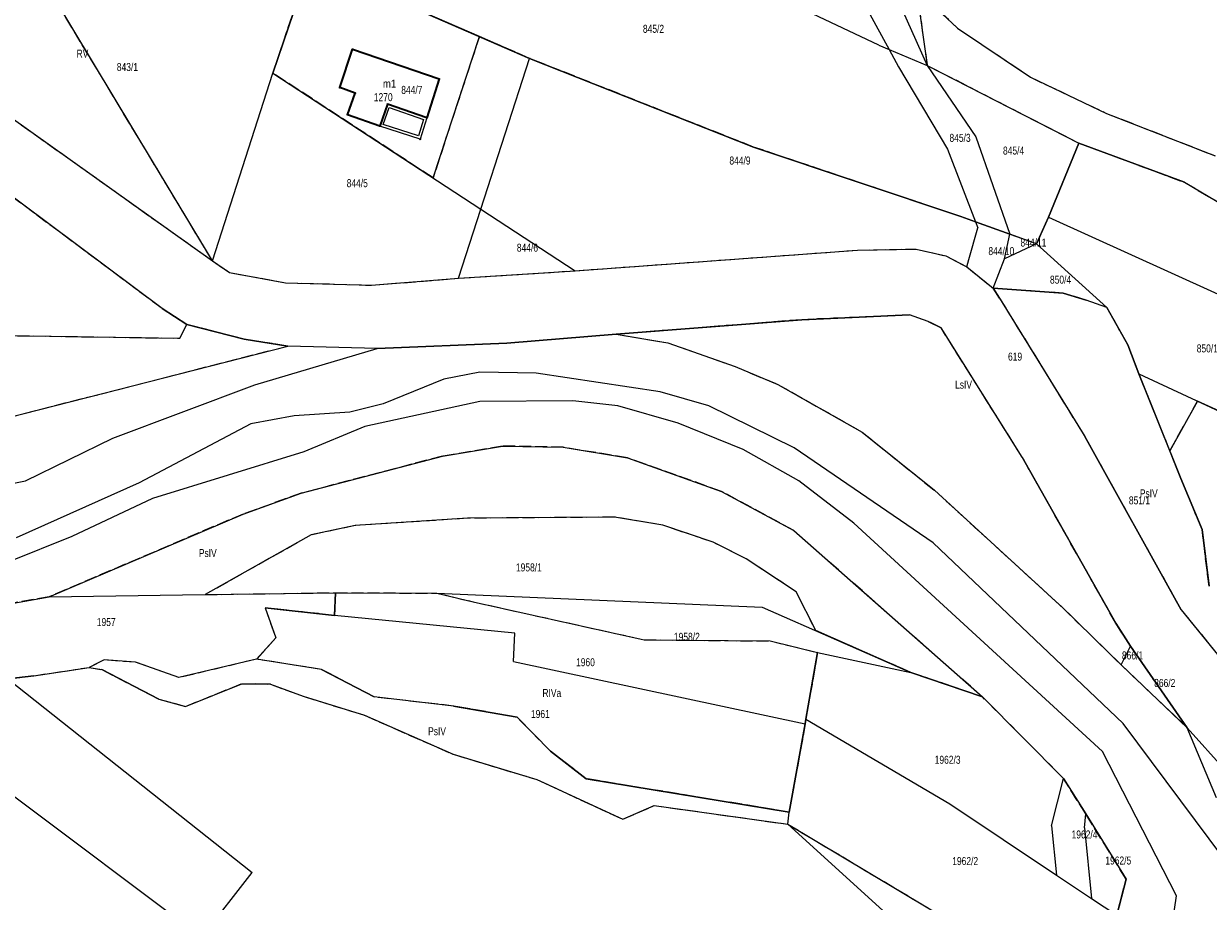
# Model space of a CAD drawing. Header units: metres. Extents: x 7496145 to 7500200, y 5498500 to 5502080.
# Tile 170 of 202: x 7499415 to 7499637, y 5500108 to 5500272. Entities that reach past the tile are written whole.
import ezdxf
from ezdxf.enums import TextEntityAlignment as Align

# ---------------------------------------------------------------- set-up
doc = ezdxf.new("R2010")
doc.units = ezdxf.units.M
doc.header["$MEASUREMENT"] = 0
for name, pattern in [('2.25_0.75', [3, 2.25, -0.75]), ('219-1000', [0]), ('egug-1000', [0])]:
    doc.linetypes.add(name, pattern=pattern)
doc.layers.get('0').update_dxf_attribs({"color": 2, "linetype": 'CONTINUOUS', "lineweight": 5})
for name, color, linetype in [('209-oznaczenie konturu klasyfikacyjnego', 7, 'CONTINUOUS'), ('211-numer działki ewidencyjnej', 7, 'CONTINUOUS'), ('217-kontur klasyfikacyjny', 7, 'CONTINUOUS'), ('218-kontur użytku gruntowego', 7, 'CONTINUOUS'), ('219-działka ewidencyjna', 7, 'CONTINUOUS'), ('312-budynek ewidencyjny', 7, 'CONTINUOUS'), ('312-oznaczenie budynku ewidencyjnego', 7, 'CONTINUOUS'), ('312-oznaczenie budynku ewidencyjnego-Atr117', 7, 'CONTINUOUS'), ('Punkt budynku', 7, 'CONTINUOUS'), ('taras', 7, 'CONTINUOUS')]:
    doc.layers.add(name, color=color, linetype=linetype)
doc.styles.get("Standard").update_dxf_attribs({"font": 'Working1250', "width": 0.75})

# ---------------------------------------------------------------- blocks, each defined once
blk = doc.blocks.new('PUNKTBUD')
at = {"color": 0}
blk.add_circle((0, 0), 0.09, dxfattribs=at)

msp = doc.modelspace()

# ---------------------------------------------------------------- linework, layer by layer
at = {"layer": '217-kontur klasyfikacyjny', "color": 3, "linetype": '2.25_0.75', "lineweight": 18, "flags": 128}
for points in [[(7499450.45, 5500227.85), (7499405.78, 5500301.97)], [(7499468.74, 5500283.69), (7499500.43, 5500269.87)], [(7499461.77, 5500263.01), (7499467.53, 5500280.14)], [(7499582.32, 5500278.68), (7499590.01, 5500271.45)], [(7499582.32, 5500278.68), (7499584.3, 5500264.46)], [(7499590.01, 5500271.45), (7499603.65, 5500262.24)], [(7499500.43, 5500269.87), (7499491.75, 5500243.41)], [(7499509.82, 5500265.78), (7499500.43, 5500269.87)], [(7499397.53, 5500265.51), (7499450.45, 5500227.85)], [(7499551.8, 5500249.17), (7499509.82, 5500265.78)], [(7499584.3, 5500264.46), (7499612.7, 5500249.92)], [(7499491.75, 5500243.41), (7499461.77, 5500263.01)], [(7499603.65, 5500262.24), (7499617.91, 5500255.47)], [(7499441, 5500218.92), (7499388.36, 5500258.19)], [(7499617.91, 5500255.47), (7499638.25, 5500247.53)], [(7499590.6, 5500236.14), (7499551.8, 5500249.17)], [(7499612.7, 5500249.92), (7499607.01, 5500236.03)], [(7499612.7, 5500249.92), (7499632.47, 5500242.57)], [(7499632.47, 5500242.57), (7499640, 5500238.18)], [(7499593.38, 5500235.15), (7499590.6, 5500236.14)], [(7499599.79, 5500232.83), (7499593.38, 5500235.15)], [(7499607.01, 5500236.03), (7499604.8, 5500231.05)], [(7499604.8, 5500231.05), (7499599.79, 5500232.83)], [(7499518.38, 5500226), (7499571.25, 5500229.86)], [(7499571.25, 5500229.86), (7499582.22, 5500230.06)], [(7499582.22, 5500230.06), (7499587.81, 5500228.77)], [(7499587.81, 5500228.77), (7499591.75, 5500226.72)], [(7499450.45, 5500227.85), (7499453.66, 5500225.64)], [(7499496.51, 5500224.58), (7499518.38, 5500226)], [(7499591.75, 5500226.72), (7499596.65, 5500222.71)], [(7499453.66, 5500225.64), (7499464.14, 5500223.76)], [(7499464.14, 5500223.76), (7499480.25, 5500223.29)], [(7499480.25, 5500223.29), (7499496.51, 5500224.58)], [(7499596.65, 5500222.71), (7499597.84, 5500220.88)], [(7499609.77, 5500221.8), (7499596.65, 5500222.71)], [(7499614.08, 5500220.5), (7499609.77, 5500221.8)], [(7499597.84, 5500220.88), (7499613.83, 5500194.94)], [(7499617.95, 5500219.11), (7499614.08, 5500220.5)], [(7499445.61, 5500215.93), (7499441, 5500218.92)], [(7499581.01, 5500217.72), (7499560.83, 5500216.83)], [(7499584.5, 5500216.5), (7499581.01, 5500217.72)], [(7499621.89, 5500212.15), (7499617.95, 5500219.11)], [(7499444.36, 5500213.36), (7499445.61, 5500215.93)], [(7499456.36, 5500213.17), (7499445.61, 5500215.93)], [(7499560.83, 5500216.83), (7499526.03, 5500214.1)], [(7499586.91, 5500215.28), (7499584.5, 5500216.5)], [(7499602.11, 5500191.06), (7499586.91, 5500215.28)], [(7499371.92, 5500214.47), (7499444.36, 5500213.36)], [(7499464.56, 5500211.9), (7499456.36, 5500213.17)], [(7499526.03, 5500214.1), (7499535.75, 5500212.48)], [(7499391.89, 5500193.3), (7499464.56, 5500211.9)], [(7499535.75, 5500212.48), (7499548.31, 5500208.04)], [(7499623.96, 5500206.7), (7499621.89, 5500212.15)], [(7499548.31, 5500208.04), (7499556.34, 5500204.71)], [(7499629.75, 5500192.29), (7499623.96, 5500206.7)], [(7499556.34, 5500204.71), (7499572.13, 5500195.77)], [(7499629.75, 5500192.29), (7499634.96, 5500201.59)], [(7499634.96, 5500201.59), (7499639.03, 5500199.7)], [(7499572.13, 5500195.77), (7499585.65, 5500184.89)], [(7499613.83, 5500194.94), (7499631.87, 5500162.5)], [(7499504.75, 5500193.17), (7499493.51, 5500191.26)], [(7499516.11, 5500192.93), (7499504.75, 5500193.17)], [(7499528.15, 5500190.96), (7499516.11, 5500192.93)], [(7499493.51, 5500191.26), (7499467.07, 5500184.33)], [(7499545.77, 5500184.67), (7499528.15, 5500190.96)], [(7499619.65, 5500159.98), (7499602.11, 5500191.06)], [(7499631.83, 5500187.11), (7499629.75, 5500192.29)], [(7499635.8, 5500177.53), (7499631.83, 5500187.11)], [(7499467.07, 5500184.33), (7499456.18, 5500180.43)], [(7499559.32, 5500177.34), (7499545.77, 5500184.67)], [(7499585.65, 5500184.89), (7499609.83, 5500162.74)], [(7499456.18, 5500180.43), (7499419.88, 5500164.94)], [(7499498.22, 5500179.64), (7499477.19, 5500178.26)], [(7499525.76, 5500179.84), (7499498.22, 5500179.64)], [(7499534.8, 5500178.32), (7499525.76, 5500179.84)], [(7499477.19, 5500178.26), (7499468.92, 5500176.51)], [(7499544.25, 5500175.15), (7499534.8, 5500178.32)], [(7499594.67, 5500146.18), (7499559.32, 5500177.34)], [(7499637.1, 5500166.91), (7499635.8, 5500177.53)], [(7499468.92, 5500176.51), (7499449.08, 5500165.33)], [(7499550.39, 5500172.04), (7499544.25, 5500175.15)], [(7499559.76, 5500165.87), (7499550.39, 5500172.04)], [(7499419.88, 5500164.94), (7499400.53, 5500161.51)], [(7499449.08, 5500165.33), (7499473.47, 5500165.7)], [(7499473.47, 5500165.7), (7499473.3, 5500161.45)], [(7499473.47, 5500165.7), (7499492.48, 5500165.6)], [(7499492.48, 5500165.6), (7499499.25, 5500163.99)], [(7499499.25, 5500163.99), (7499531.32, 5500156.87)], [(7499563.43, 5500158.6), (7499559.76, 5500165.87)], [(7499473.3, 5500161.45), (7499460.31, 5500162.84)], [(7499460.31, 5500162.84), (7499462.32, 5500157.22)], [(7499609.83, 5500162.74), (7499620.61, 5500152.19)], [(7499631.87, 5500162.5), (7499646.29, 5500144.76)], [(7499622.4, 5500155.66), (7499619.65, 5500159.98)], [(7499462.32, 5500157.22), (7499458.7, 5500153.24)], [(7499581.25, 5500150.76), (7499563.43, 5500158.6)], [(7499531.32, 5500156.87), (7499554.9, 5500156.65)], [(7499554.9, 5500156.65), (7499563.78, 5500154.5)], [(7499633.02, 5500140.41), (7499622.4, 5500155.66)], [(7499430.15, 5500153.09), (7499427.33, 5500151.69)], [(7499436.01, 5500152.68), (7499430.15, 5500153.09)], [(7499458.7, 5500153.24), (7499444.15, 5500149.78)], [(7499470.86, 5500151.33), (7499458.7, 5500153.24)], [(7499563.78, 5500154.5), (7499561.56, 5500141.98)], [(7499416.97, 5500150.14), (7499427.33, 5500151.69)], [(7499427.33, 5500151.69), (7499429.71, 5500151.31)], [(7499429.71, 5500151.31), (7499440.38, 5500145.78)], [(7499444.15, 5500149.78), (7499436.01, 5500152.68)], [(7499480.71, 5500146.16), (7499470.86, 5500151.33)], [(7499594.67, 5500146.18), (7499581.25, 5500150.76)], [(7499620.61, 5500152.19), (7499633.02, 5500140.41)], [(7499412.12, 5500149.53), (7499416.97, 5500150.14)], [(7499445.39, 5500144.38), (7499455.94, 5500148.65)], [(7499455.94, 5500148.65), (7499458.58, 5500148.65)], [(7499458.58, 5500148.65), (7499461.29, 5500148.55)], [(7499461.29, 5500148.55), (7499467.4, 5500146.31)], [(7499467.4, 5500146.31), (7499478.94, 5500142.73)], [(7499495.61, 5500144.47), (7499480.71, 5500146.16)], [(7499609.86, 5500130.88), (7499594.67, 5500146.18)], [(7499440.38, 5500145.78), (7499445.39, 5500144.38)], [(7499507.48, 5500142.37), (7499495.61, 5500144.47)], [(7499478.94, 5500142.73), (7499495.53, 5500135.42)], [(7499513.76, 5500135.99), (7499507.48, 5500142.37)], [(7499561.56, 5500141.98), (7499561.47, 5500141.14)], [(7499561.47, 5500141.14), (7499558.45, 5500124.61)], [(7499495.53, 5500135.42), (7499511.2, 5500130.69)], [(7499520.42, 5500130.85), (7499513.76, 5500135.99)], [(7499511.2, 5500130.69), (7499527.31, 5500123.27)], [(7499558.45, 5500124.61), (7499520.42, 5500130.85)], [(7499614.02, 5500124.25), (7499609.86, 5500130.88)], [(7499527.31, 5500123.27), (7499533.18, 5500125.82)], [(7499533.18, 5500125.82), (7499558.19, 5500122.34)], [(7499621.58, 5500112.02), (7499614.02, 5500124.25)], [(7499558.19, 5500122.34), (7499610.05, 5500091.4)], [(7499619.81, 5500105.31), (7499621.58, 5500112.02)]]:
    msp.add_lwpolyline(points, dxfattribs=at)
at = {"layer": '218-kontur użytku gruntowego', "color": 3, "linetype": 'egug-1000', "lineweight": 18, "flags": 128}
for points in [[(7499450.45, 5500227.85), (7499405.78, 5500301.97)], [(7499500.43, 5500269.87), (7499468.74, 5500283.69)], [(7499467.53, 5500280.14), (7499461.77, 5500263.01)], [(7499582.32, 5500278.68), (7499590.01, 5500271.45)], [(7499582.32, 5500278.68), (7499584.3, 5500264.46)], [(7499590.01, 5500271.45), (7499603.65, 5500262.24)], [(7499491.75, 5500243.41), (7499500.43, 5500269.87)], [(7499509.82, 5500265.78), (7499500.43, 5500269.87)], [(7499397.53, 5500265.51), (7499450.45, 5500227.85)], [(7499551.8, 5500249.17), (7499509.82, 5500265.78)], [(7499584.3, 5500264.46), (7499612.7, 5500249.92)], [(7499461.77, 5500263.01), (7499491.75, 5500243.41)], [(7499603.65, 5500262.24), (7499617.91, 5500255.47)], [(7499441, 5500218.92), (7499388.36, 5500258.19)], [(7499617.91, 5500255.47), (7499638.25, 5500247.53)], [(7499590.6, 5500236.14), (7499551.8, 5500249.17)], [(7499612.7, 5500249.92), (7499607.01, 5500236.03)], [(7499612.7, 5500249.92), (7499632.47, 5500242.57)], [(7499632.47, 5500242.57), (7499640, 5500238.18)], [(7499593.38, 5500235.15), (7499590.6, 5500236.14)], [(7499599.79, 5500232.83), (7499593.38, 5500235.15)], [(7499607.01, 5500236.03), (7499604.8, 5500231.05)], [(7499604.8, 5500231.05), (7499599.79, 5500232.83)], [(7499518.38, 5500226), (7499571.25, 5500229.86)], [(7499571.25, 5500229.86), (7499582.22, 5500230.06)], [(7499582.22, 5500230.06), (7499587.81, 5500228.77)], [(7499587.81, 5500228.77), (7499591.75, 5500226.72)], [(7499450.45, 5500227.85), (7499453.66, 5500225.64)], [(7499496.51, 5500224.58), (7499518.38, 5500226)], [(7499591.75, 5500226.72), (7499596.65, 5500222.71)], [(7499453.66, 5500225.64), (7499464.14, 5500223.76)], [(7499464.14, 5500223.76), (7499480.25, 5500223.29)], [(7499480.25, 5500223.29), (7499496.51, 5500224.58)], [(7499596.65, 5500222.71), (7499597.84, 5500220.88)], [(7499609.77, 5500221.8), (7499596.65, 5500222.71)], [(7499614.08, 5500220.5), (7499609.77, 5500221.8)], [(7499597.84, 5500220.88), (7499613.83, 5500194.94)], [(7499617.95, 5500219.11), (7499614.08, 5500220.5)], [(7499445.61, 5500215.93), (7499441, 5500218.92)], [(7499581.01, 5500217.72), (7499560.83, 5500216.83)], [(7499584.5, 5500216.5), (7499581.01, 5500217.72)], [(7499621.89, 5500212.15), (7499617.95, 5500219.11)], [(7499444.36, 5500213.36), (7499445.61, 5500215.93)], [(7499456.36, 5500213.17), (7499445.61, 5500215.93)], [(7499560.83, 5500216.83), (7499526.03, 5500214.1)], [(7499586.91, 5500215.28), (7499584.5, 5500216.5)], [(7499602.11, 5500191.06), (7499586.91, 5500215.28)], [(7499371.92, 5500214.47), (7499444.36, 5500213.36)], [(7499464.56, 5500211.9), (7499456.36, 5500213.17)], [(7499526.03, 5500214.1), (7499505.56, 5500212.44)], [(7499526.03, 5500214.1), (7499535.75, 5500212.48)], [(7499391.89, 5500193.3), (7499464.56, 5500211.9)], [(7499481.3, 5500211.42), (7499464.56, 5500211.9)], [(7499505.56, 5500212.44), (7499481.3, 5500211.42)], [(7499535.75, 5500212.48), (7499548.31, 5500208.04)], [(7499623.96, 5500206.7), (7499621.89, 5500212.15)], [(7499500.54, 5500206.98), (7499493.78, 5500205.67)], [(7499511.09, 5500206.84), (7499500.54, 5500206.98)], [(7499534.29, 5500203.31), (7499511.09, 5500206.84)], [(7499548.31, 5500208.04), (7499556.34, 5500204.71)], [(7499629.75, 5500192.29), (7499623.96, 5500206.7)], [(7499493.78, 5500205.67), (7499482.44, 5500201.05)], [(7499556.34, 5500204.71), (7499572.13, 5500195.77)], [(7499517.95, 5500201.65), (7499500.5, 5500201.51)], [(7499526.36, 5500200.68), (7499517.95, 5500201.65)], [(7499543.4, 5500200.68), (7499534.29, 5500203.31)], [(7499634.96, 5500201.59), (7499629.75, 5500192.29)], [(7499639.03, 5500199.7), (7499634.96, 5500201.59)], [(7499476.16, 5500199.53), (7499465.75, 5500198.84)], [(7499482.44, 5500201.05), (7499476.16, 5500199.53)], [(7499500.5, 5500201.51), (7499478.99, 5500196.81)], [(7499537.65, 5500197.45), (7499526.36, 5500200.68)], [(7499559.4, 5500192.82), (7499543.4, 5500200.68)], [(7499457.61, 5500197.33), (7499436.7, 5500186.29)], [(7499465.75, 5500198.84), (7499457.61, 5500197.33)], [(7499549.81, 5500192.49), (7499537.65, 5500197.45)], [(7499478.99, 5500196.81), (7499467.54, 5500192.05)], [(7499572.13, 5500195.77), (7499585.65, 5500184.89)], [(7499613.83, 5500194.94), (7499631.87, 5500162.5)], [(7499493.51, 5500191.26), (7499504.75, 5500193.17)], [(7499504.75, 5500193.17), (7499516.11, 5500192.93)], [(7499516.11, 5500192.93), (7499528.15, 5500190.96)], [(7499585.41, 5500175.02), (7499559.4, 5500192.82)], [(7499467.54, 5500192.05), (7499439.24, 5500183.35)], [(7499467.07, 5500184.33), (7499493.51, 5500191.26)], [(7499528.15, 5500190.96), (7499545.77, 5500184.67)], [(7499560.29, 5500186.64), (7499549.81, 5500192.49)], [(7499619.65, 5500159.98), (7499602.11, 5500191.06)], [(7499631.83, 5500187.11), (7499629.75, 5500192.29)], [(7499436.7, 5500186.29), (7499413.7, 5500175.98)], [(7499570.55, 5500178.71), (7499560.29, 5500186.64)], [(7499635.8, 5500177.53), (7499631.83, 5500187.11)], [(7499456.18, 5500180.43), (7499467.07, 5500184.33)], [(7499545.77, 5500184.67), (7499559.32, 5500177.34)], [(7499585.65, 5500184.89), (7499609.83, 5500162.74)], [(7499439.24, 5500183.35), (7499424.08, 5500176.19)], [(7499419.88, 5500164.94), (7499456.18, 5500180.43)], [(7499498.22, 5500179.64), (7499477.19, 5500178.26)], [(7499525.76, 5500179.84), (7499498.22, 5500179.64)], [(7499534.8, 5500178.32), (7499525.76, 5500179.84)], [(7499477.19, 5500178.26), (7499468.92, 5500176.51)], [(7499544.25, 5500175.15), (7499534.8, 5500178.32)], [(7499559.32, 5500177.34), (7499594.67, 5500146.18)], [(7499617.14, 5500135.95), (7499570.55, 5500178.71)], [(7499637.1, 5500166.91), (7499635.8, 5500177.53)], [(7499424.08, 5500176.19), (7499412.28, 5500171.5)], [(7499468.92, 5500176.51), (7499449.08, 5500165.33)], [(7499550.39, 5500172.04), (7499544.25, 5500175.15)], [(7499621.02, 5500141.22), (7499585.41, 5500175.02)], [(7499559.76, 5500165.87), (7499550.39, 5500172.04)], [(7499400.53, 5500161.51), (7499419.88, 5500164.94)], [(7499449.08, 5500165.33), (7499473.47, 5500165.7)], [(7499473.47, 5500165.7), (7499473.3, 5500161.45)], [(7499473.47, 5500165.7), (7499492.48, 5500165.6)], [(7499492.48, 5500165.6), (7499499.25, 5500163.99)], [(7499499.25, 5500163.99), (7499531.32, 5500156.87)], [(7499563.43, 5500158.6), (7499559.76, 5500165.87)], [(7499473.3, 5500161.45), (7499460.31, 5500162.84)], [(7499460.31, 5500162.84), (7499462.32, 5500157.22)], [(7499609.83, 5500162.74), (7499620.61, 5500152.19)], [(7499631.87, 5500162.5), (7499646.29, 5500144.76)], [(7499622.4, 5500155.66), (7499619.65, 5500159.98)], [(7499462.32, 5500157.22), (7499458.7, 5500153.24)], [(7499581.25, 5500150.76), (7499563.43, 5500158.6)], [(7499531.32, 5500156.87), (7499554.9, 5500156.65)], [(7499554.9, 5500156.65), (7499563.78, 5500154.5)], [(7499633.02, 5500140.41), (7499622.4, 5500155.66)], [(7499430.15, 5500153.09), (7499427.33, 5500151.69)], [(7499436.01, 5500152.68), (7499430.15, 5500153.09)], [(7499458.7, 5500153.24), (7499444.15, 5500149.78)], [(7499470.86, 5500151.33), (7499458.7, 5500153.24)], [(7499563.78, 5500154.5), (7499561.56, 5500141.98)], [(7499416.97, 5500150.14), (7499427.33, 5500151.69)], [(7499427.33, 5500151.69), (7499429.71, 5500151.31)], [(7499429.71, 5500151.31), (7499440.38, 5500145.78)], [(7499444.15, 5500149.78), (7499436.01, 5500152.68)], [(7499480.71, 5500146.16), (7499470.86, 5500151.33)], [(7499594.67, 5500146.18), (7499581.25, 5500150.76)], [(7499620.61, 5500152.19), (7499633.02, 5500140.41)], [(7499412.12, 5500149.53), (7499416.97, 5500150.14)], [(7499445.39, 5500144.38), (7499455.94, 5500148.65)], [(7499455.94, 5500148.65), (7499458.58, 5500148.65)], [(7499458.58, 5500148.65), (7499461.29, 5500148.55)], [(7499461.29, 5500148.55), (7499467.4, 5500146.31)], [(7499467.4, 5500146.31), (7499478.94, 5500142.73)], [(7499495.61, 5500144.47), (7499480.71, 5500146.16)], [(7499594.67, 5500146.18), (7499609.86, 5500130.88)], [(7499440.38, 5500145.78), (7499445.39, 5500144.38)], [(7499507.48, 5500142.37), (7499495.61, 5500144.47)], [(7499478.94, 5500142.73), (7499495.53, 5500135.42)], [(7499513.76, 5500135.99), (7499507.48, 5500142.37)], [(7499561.56, 5500141.98), (7499561.47, 5500141.14)], [(7499561.47, 5500141.14), (7499558.45, 5500124.61)], [(7499639.84, 5500115.91), (7499621.02, 5500141.22)], [(7499640.17, 5500132.41), (7499633.02, 5500140.41)], [(7499495.53, 5500135.42), (7499511.2, 5500130.69)], [(7499520.42, 5500130.85), (7499513.76, 5500135.99)], [(7499631.03, 5500108.94), (7499617.14, 5500135.95)], [(7499511.2, 5500130.69), (7499527.31, 5500123.27)], [(7499558.45, 5500124.61), (7499520.42, 5500130.85)], [(7499609.86, 5500130.88), (7499614.02, 5500124.25)], [(7499527.31, 5500123.27), (7499533.18, 5500125.82)], [(7499533.18, 5500125.82), (7499558.19, 5500122.34)], [(7499614.02, 5500124.25), (7499621.58, 5500112.02)], [(7499558.19, 5500122.34), (7499610.05, 5500091.4)], [(7499621.58, 5500112.02), (7499619.81, 5500105.31)], [(7499626.85, 5500080.91), (7499631.03, 5500108.94)]]:
    msp.add_lwpolyline(points, dxfattribs=at)
at = {"layer": '219-działka ewidencyjna', "color": 3, "linetype": '219-1000', "lineweight": 18, "flags": 128}
for points in [[(7499575.27, 5500268.23), (7499523.41, 5500292.76)], [(7499468.74, 5500283.69), (7499509.82, 5500265.78)], [(7499461.77, 5500263.01), (7499467.53, 5500280.14)], [(7499578.42, 5500277.64), (7499584.3, 5500264.46)], [(7499582.32, 5500278.68), (7499584.3, 5500264.46)], [(7499573.25, 5500274.59), (7499577.17, 5500267.44)], [(7499575.27, 5500268.23), (7499577.17, 5500267.44)], [(7499577.17, 5500267.44), (7499578.93, 5500264.22)], [(7499577.17, 5500267.44), (7499584.3, 5500264.46)], [(7499397.53, 5500265.51), (7499450.45, 5500227.85)], [(7499500.71, 5500237.55), (7499509.82, 5500265.78)], [(7499509.82, 5500265.78), (7499551.8, 5500249.17)], [(7499578.93, 5500264.22), (7499588.11, 5500248.8)], [(7499584.3, 5500264.46), (7499612.7, 5500249.92)], [(7499584.3, 5500264.46), (7499593.42, 5500251.06)], [(7499450.45, 5500227.85), (7499461.77, 5500263.01)], [(7499461.77, 5500263.01), (7499500.71, 5500237.55)], [(7499441, 5500218.92), (7499388.36, 5500258.19)], [(7499593.42, 5500251.06), (7499599.79, 5500232.83)], [(7499551.8, 5500249.17), (7499590.6, 5500236.14)], [(7499588.11, 5500248.8), (7499593.38, 5500235.15)], [(7499607.01, 5500236.03), (7499612.7, 5500249.92)], [(7499632.47, 5500242.57), (7499612.7, 5500249.92)], [(7499632.47, 5500242.57), (7499640, 5500238.18)], [(7499496.51, 5500224.58), (7499500.71, 5500237.55)], [(7499500.71, 5500237.55), (7499518.38, 5500226)], [(7499590.6, 5500236.14), (7499593.38, 5500235.15)], [(7499593.38, 5500235.15), (7499599.79, 5500232.83)], [(7499593.38, 5500235.15), (7499593.8, 5500234.03)], [(7499604.8, 5500231.05), (7499607.01, 5500236.03)], [(7499607.01, 5500236.03), (7499652.96, 5500215.21)], [(7499592.13, 5500228.08), (7499593.8, 5500234.03)], [(7499598.76, 5500228.23), (7499599.79, 5500232.83)], [(7499604.8, 5500231.05), (7499599.79, 5500232.83)], [(7499604.8, 5500231.05), (7499598.76, 5500228.23)], [(7499604.8, 5500231.05), (7499617.95, 5500219.11)], [(7499518.38, 5500226), (7499571.25, 5500229.86)], [(7499571.25, 5500229.86), (7499582.22, 5500230.06)], [(7499582.22, 5500230.06), (7499587.81, 5500228.77)], [(7499587.81, 5500228.77), (7499591.75, 5500226.72)], [(7499596.65, 5500222.71), (7499598.76, 5500228.23)], [(7499450.45, 5500227.85), (7499453.66, 5500225.64)], [(7499496.51, 5500224.58), (7499518.38, 5500226)], [(7499591.75, 5500226.72), (7499592.13, 5500228.08)], [(7499591.75, 5500226.72), (7499596.65, 5500222.71)], [(7499453.66, 5500225.64), (7499464.14, 5500223.76)], [(7499464.14, 5500223.76), (7499480.25, 5500223.29)], [(7499480.25, 5500223.29), (7499496.51, 5500224.58)], [(7499597.84, 5500220.88), (7499596.65, 5500222.71)], [(7499596.65, 5500222.71), (7499609.77, 5500221.8)], [(7499609.77, 5500221.8), (7499614.08, 5500220.5)], [(7499597.84, 5500220.88), (7499613.83, 5500194.94)], [(7499617.95, 5500219.11), (7499614.08, 5500220.5)], [(7499441, 5500218.92), (7499445.61, 5500215.93)], [(7499560.83, 5500216.83), (7499581.01, 5500217.72)], [(7499584.5, 5500216.5), (7499581.01, 5500217.72)], [(7499617.95, 5500219.11), (7499621.89, 5500212.15)], [(7499445.61, 5500215.93), (7499456.36, 5500213.17)], [(7499526.03, 5500214.1), (7499560.83, 5500216.83)], [(7499584.5, 5500216.5), (7499586.91, 5500215.28)], [(7499602.11, 5500191.06), (7499586.91, 5500215.28)], [(7499456.36, 5500213.17), (7499464.56, 5500211.9)], [(7499505.56, 5500212.44), (7499526.03, 5500214.1)], [(7499526.03, 5500214.1), (7499535.75, 5500212.48)], [(7499391.89, 5500193.3), (7499464.56, 5500211.9)], [(7499458.36, 5500204.65), (7499481.3, 5500211.42)], [(7499481.3, 5500211.42), (7499464.56, 5500211.9)], [(7499481.3, 5500211.42), (7499505.56, 5500212.44)], [(7499535.75, 5500212.48), (7499548.31, 5500208.04)], [(7499621.89, 5500212.15), (7499623.96, 5500206.7)], [(7499548.31, 5500208.04), (7499556.34, 5500204.71)], [(7499623.96, 5500206.7), (7499631.83, 5500187.11)], [(7499623.96, 5500206.7), (7499663.43, 5500188.36)], [(7499431.8, 5500194.63), (7499458.36, 5500204.65)], [(7499556.34, 5500204.71), (7499572.13, 5500195.77)], [(7499572.13, 5500195.77), (7499585.65, 5500184.89)], [(7499631.87, 5500162.5), (7499613.83, 5500194.94)], [(7499415.41, 5500186.66), (7499431.8, 5500194.63)], [(7499493.51, 5500191.26), (7499504.75, 5500193.17)], [(7499504.75, 5500193.17), (7499516.11, 5500192.93)], [(7499516.11, 5500192.93), (7499528.15, 5500190.96)], [(7499467.07, 5500184.33), (7499493.51, 5500191.26)], [(7499528.15, 5500190.96), (7499545.77, 5500184.67)], [(7499602.11, 5500191.06), (7499619.65, 5500159.98)], [(7499401.12, 5500183.76), (7499415.41, 5500186.66)], [(7499631.83, 5500187.11), (7499635.8, 5500177.53)], [(7499456.18, 5500180.43), (7499467.07, 5500184.33)], [(7499545.77, 5500184.67), (7499559.32, 5500177.34)], [(7499585.65, 5500184.89), (7499609.83, 5500162.74)], [(7499419.88, 5500164.94), (7499456.18, 5500180.43)], [(7499559.32, 5500177.34), (7499594.67, 5500146.18)], [(7499635.8, 5500177.53), (7499637.1, 5500166.91)], [(7499400.53, 5500161.51), (7499419.88, 5500164.94)], [(7499419.88, 5500164.94), (7499444.8, 5500165.27)], [(7499444.8, 5500165.27), (7499473.47, 5500165.7)], [(7499473.3, 5500161.45), (7499473.47, 5500165.7)], [(7499473.47, 5500165.7), (7499492.48, 5500165.6)], [(7499492.48, 5500165.6), (7499553.41, 5500163.01)], [(7499492.48, 5500165.6), (7499499.25, 5500163.99)], [(7499499.25, 5500163.99), (7499531.32, 5500156.87)], [(7499460.31, 5500162.84), (7499462.32, 5500157.22)], [(7499460.31, 5500162.84), (7499473.3, 5500161.45)], [(7499553.41, 5500163.01), (7499581.25, 5500150.76)], [(7499609.83, 5500162.74), (7499620.61, 5500152.19)], [(7499631.87, 5500162.5), (7499646.29, 5500144.76)], [(7499507.1, 5500158.09), (7499473.3, 5500161.45)], [(7499619.65, 5500159.98), (7499622.4, 5500155.66)], [(7499458.7, 5500153.24), (7499462.32, 5500157.22)], [(7499506.81, 5500152.78), (7499507.1, 5500158.09)], [(7499531.32, 5500156.87), (7499554.9, 5500156.65)], [(7499554.9, 5500156.65), (7499563.78, 5500154.5)], [(7499620.61, 5500152.19), (7499622.4, 5500155.66)], [(7499622.4, 5500155.66), (7499633.02, 5500140.41)], [(7499470.86, 5500151.33), (7499458.7, 5500153.24)], [(7499506.81, 5500152.78), (7499561.47, 5500141.14)], [(7499561.56, 5500141.98), (7499563.78, 5500154.5)], [(7499563.78, 5500154.5), (7499581.25, 5500150.76)], [(7499416.97, 5500150.14), (7499427.33, 5500151.69)], [(7499427.33, 5500151.69), (7499429.71, 5500151.31)], [(7499440.38, 5500145.78), (7499429.71, 5500151.31)], [(7499470.86, 5500151.33), (7499480.71, 5500146.16)], [(7499581.25, 5500150.76), (7499594.67, 5500146.18)], [(7499620.61, 5500152.19), (7499633.02, 5500140.41)], [(7499416.97, 5500150.14), (7499412.12, 5500149.53)], [(7499412.12, 5500149.53), (7499457.85, 5500113.3)], [(7499445.39, 5500144.38), (7499455.94, 5500148.65)], [(7499455.94, 5500148.65), (7499458.58, 5500148.65)], [(7499461.29, 5500148.55), (7499458.58, 5500148.65)], [(7499461.29, 5500148.55), (7499467.4, 5500146.31)], [(7499467.4, 5500146.31), (7499478.94, 5500142.73)], [(7499495.61, 5500144.47), (7499480.71, 5500146.16)], [(7499594.67, 5500146.18), (7499609.86, 5500130.88)], [(7499440.38, 5500145.78), (7499445.39, 5500144.38)], [(7499495.61, 5500144.47), (7499507.48, 5500142.37)], [(7499478.94, 5500142.73), (7499495.53, 5500135.42)], [(7499507.48, 5500142.37), (7499513.76, 5500135.99)], [(7499561.47, 5500141.14), (7499561.56, 5500141.98)], [(7499561.56, 5500141.98), (7499588.52, 5500126.12)], [(7499558.45, 5500124.61), (7499561.47, 5500141.14)], [(7499638.48, 5500127.27), (7499633.02, 5500140.41)], [(7499640.17, 5500132.41), (7499633.02, 5500140.41)], [(7499495.53, 5500135.42), (7499511.2, 5500130.69)], [(7499513.76, 5500135.99), (7499520.42, 5500130.85)], [(7499511.2, 5500130.69), (7499527.31, 5500123.27)], [(7499520.42, 5500130.85), (7499558.45, 5500124.61)], [(7499607.59, 5500122.05), (7499609.86, 5500130.88)], [(7499609.86, 5500130.88), (7499614.02, 5500124.25)], [(7499411.69, 5500128.76), (7499448.46, 5500101.19)], [(7499527.31, 5500123.27), (7499533.18, 5500125.82)], [(7499533.18, 5500125.82), (7499558.19, 5500122.34)], [(7499558.19, 5500122.34), (7499558.45, 5500124.61)], [(7499588.52, 5500126.12), (7499608.55, 5500112.8)], [(7499613.75, 5500121.67), (7499614.02, 5500124.25)], [(7499614.02, 5500124.25), (7499621.58, 5500112.02)], [(7499558.19, 5500122.34), (7499584.23, 5500098.69)], [(7499558.19, 5500122.34), (7499610.05, 5500091.4)], [(7499607.59, 5500122.05), (7499608.55, 5500112.8)], [(7499613.75, 5500121.67), (7499615.11, 5500108.44)], [(7499448.46, 5500101.19), (7499457.85, 5500113.3)], [(7499608.55, 5500112.8), (7499615.11, 5500108.44)], [(7499619.81, 5500105.31), (7499621.58, 5500112.02)], [(7499615.11, 5500108.44), (7499619.81, 5500105.31)]]:
    msp.add_lwpolyline(points, dxfattribs=at)
at = {"layer": '312-budynek ewidencyjny', "color": 7, "linetype": 'Continuous', "lineweight": 35, "flags": 128}
for points in [[(7499474.32, 5500260.29), (7499476.7, 5500267.48)], [(7499476.7, 5500267.48), (7499492.89, 5500261.94)], [(7499492.89, 5500261.94), (7499490.57, 5500254.62)], [(7499477.15, 5500259.28), (7499474.32, 5500260.29)], [(7499475.74, 5500255.22), (7499477.15, 5500259.28)], [(7499483.21, 5500257.2), (7499481.77, 5500253.1)], [(7499490.57, 5500254.62), (7499483.21, 5500257.2)], [(7499481.77, 5500253.1), (7499475.74, 5500255.22)]]:
    msp.add_lwpolyline(points, dxfattribs=at)
at = {"layer": 'taras', "color": 0, "lineweight": 18}
for p, q in [((7499481.77, 5500253.1), (7499483.21, 5500257.2)), ((7499483.21, 5500257.2), (7499490.57, 5500254.62)), ((7499482.41, 5500253.42), (7499483.52, 5500256.56)), ((7499483.52, 5500256.56), (7499489.95, 5500254.31)), ((7499489.34, 5500250.63), (7499481.77, 5500253.1)), ((7499489.01, 5500251.26), (7499482.41, 5500253.42)), ((7499489.95, 5500254.31), (7499489.01, 5500251.26)), ((7499490.57, 5500254.62), (7499489.34, 5500250.63))]:
    msp.add_line(p, q, dxfattribs=at)

# ---------------------------------------------------------------- block references
at = {"layer": 'Punkt budynku', "color": 5, "linetype": 'Continuous', "lineweight": 13}
for p in [(7499476.7, 5500267.48), (7499492.89, 5500261.94), (7499474.32, 5500260.29), (7499477.15, 5500259.28), (7499483.21, 5500257.2), (7499475.74, 5500255.22), (7499481.77, 5500253.1), (7499490.57, 5500254.62), (7499489.34, 5500250.63)]:
    msp.add_blockref('PUNKTBUD', p, dxfattribs=at)

# ---------------------------------------------------------------- texts
at = {"layer": '209-oznaczenie konturu klasyfikacyjnego', "color": 3, "linetype": 'Continuous', "lineweight": 18, "width": 0.79}
for s, p in [('RV', (7499424.99, 5500265.91)), ('LsIV', (7499589.53, 5500203.91)), ('PsIV', (7499624.13, 5500183.55)), ('PsIV', (7499447.89, 5500172.37)), ('RIVa', (7499512.24, 5500146.16)), ('PsIV', (7499490.83, 5500139))]:
    msp.add_text(s, height=1.5, dxfattribs=at).set_placement(p)
at = {"layer": '211-numer działki ewidencyjnej', "color": 3, "linetype": 'Continuous', "lineweight": 18, "width": 0.79}
for s, p in [('845/2', (7499531.06, 5500272.06)), ('843/1', (7499432.53, 5500264.91)), ('844/7', (7499485.8, 5500260.62)), ('844/5', (7499475.58, 5500243.15)), ('844/6', (7499507.45, 5500231.07)), ('850/4', (7499607.3, 5500225.08)), ('850/1', (7499634.79, 5500212.2)), ('851/1', (7499622.08, 5500183.74)), ('1958/2', (7499536.87, 5500158.18)), ('1960', (7499518.54, 5500153.42)), ('1961', (7499510.09, 5500143.73))]:
    msp.add_text(s, height=1.5, dxfattribs=at).set_placement(p, align=Align.TOP_LEFT)
for s, p in [('845/3', (7499588.48, 5500250.14)), ('845/4', (7499598.5, 5500247.76)), ('844/9', (7499547.26, 5500245.89)), ('844/10', (7499595.77, 5500228.93)), ('844/11', (7499601.78, 5500230.53)), ('619', (7499599.44, 5500209.16)), ('1958/1', (7499507.28, 5500169.68)), ('1957', (7499428.78, 5500159.45)), ('866/1', (7499620.78, 5500153.19)), ('866/2', (7499626.82, 5500148.04)), ('1962/3', (7499585.71, 5500133.65)), ('1962/4', (7499611.35, 5500119.66)), ('1962/2', (7499589, 5500114.68)), ('1962/5', (7499617.67, 5500114.78))]:
    msp.add_text(s, height=1.5, dxfattribs=at).set_placement(p)
at = {"layer": '312-oznaczenie budynku ewidencyjnego', "color": 7, "linetype": 'Continuous', "lineweight": 18, "width": 0.79}
msp.add_text('1270', height=1.5, dxfattribs=at).set_placement((7499480.66, 5500259.26), align=Align.TOP_LEFT)
at = {"layer": '312-oznaczenie budynku ewidencyjnego-Atr117', "color": 7, "width": 0.9}
msp.add_text('m1', height=1.5, dxfattribs=at).set_placement((7499483.61, 5500260.29), align=Align.CENTER)

doc.saveas('drawing.dxf')
